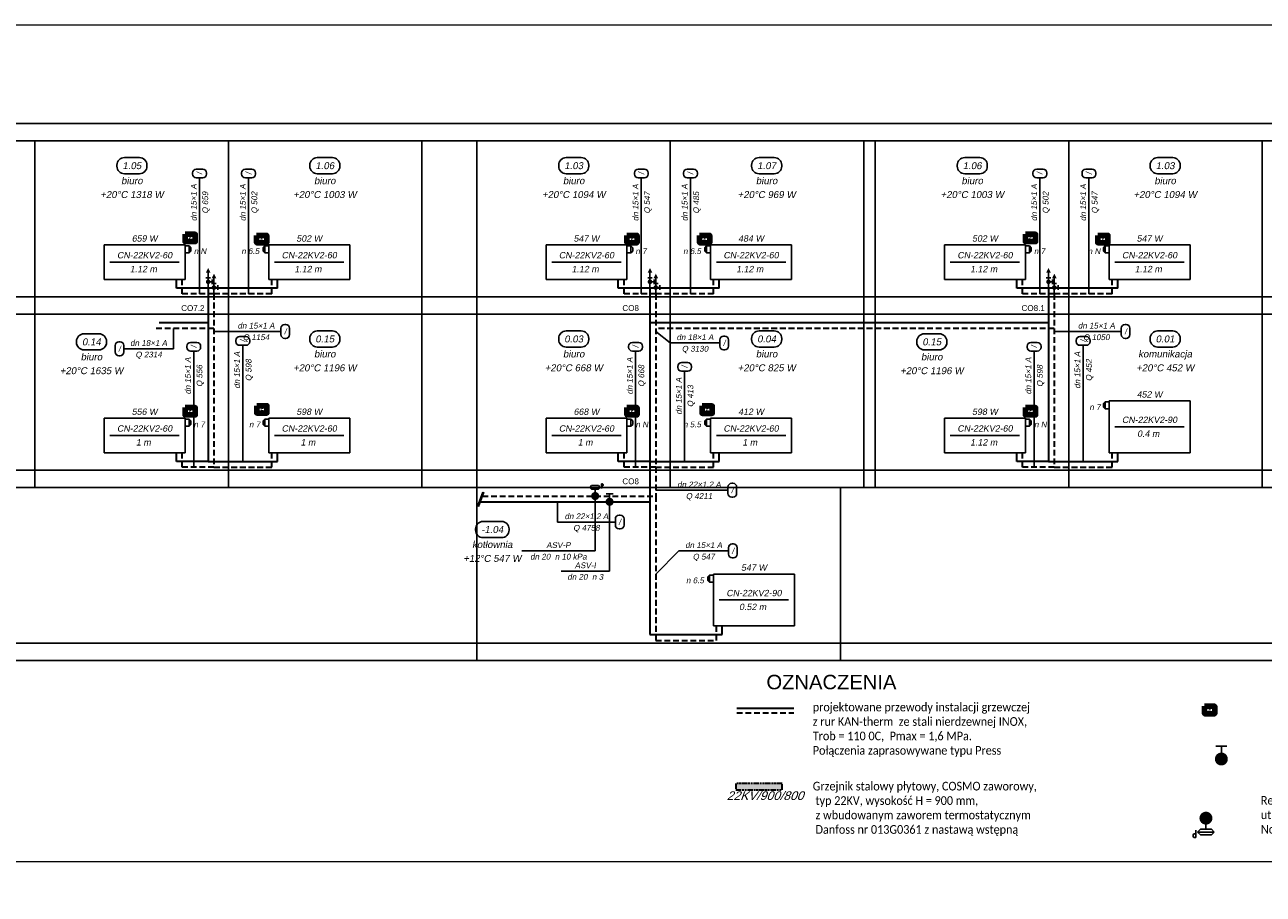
# Model space of a CAD drawing. Header units: millimetres. Extents: x 8949 to 48457, y -1077 to 15217.
# Tile 46 of 63: x 30392 to 32537, y 8544 to 10049. Entities that reach past the tile are written whole.
import ezdxf
from ezdxf.enums import TextEntityAlignment as Align

# ---------------------------------------------------------------- set-up
doc = ezdxf.new("R2010")
doc.units = ezdxf.units.MM
doc.linetypes.add('DASHED', pattern=[0.75, 0.5, -0.25])
doc.linetypes.add('PHANTOM', pattern=[29.5, 9.5, -1.5, 3, -1.5, 3, -1.5, 9.5])
for name, color, linetype, lineweight in [('0Z_OPISY', 7, 'Continuous', 9), ('___CO', 1, 'Continuous', 25), ('___IS GRZEJNIKI', 1, 'PHANTOM', 30), ('___IS PION CO', 1, 'Continuous', 25), ('__IS TERMOSTAT', 6, 'Continuous', 25), ('PRZEWODY_POWROT', 5, 'DASHED', 30), ('PRZEWODY_ZASILANIE', 1, 'Continuous', 30)]:
    doc.layers.add(name, color=color, linetype=linetype, lineweight=lineweight)
for name, color, linetype in [('___IS OPIS KS', 2, 'Continuous'), ('ARMATURA', 7, 'Continuous'), ('ETYKIETY_ARMATURY', 2, 'Continuous'), ('ETYKIETY_POMIESZCZEN', 7, 'Continuous'), ('ETYKIETY_PRZEWODOW', 7, 'Continuous'), ('GRZEJNIKI', 7, 'Continuous'), ('POMIESZCZENIA', 8, 'Continuous'), ('STROPY', 7, 'Continuous'), ('URZADZENIA_I_AKCES_', 7, 'Continuous')]:
    doc.layers.add(name, color=color, linetype=linetype)
doc.styles.add('0', font='arial.ttf', dxfattribs={"height": 10})
doc.styles.add('1_50', font='simplex.shx', dxfattribs={"width": 0.6})
doc.styles.add('ETYKIETY_ARMATURY', font='arial.ttf', dxfattribs={"oblique": 10, "height": 10})
doc.styles.add('ETYKIETY_POMIESZCZEN', font='arial.ttf', dxfattribs={"oblique": 10, "height": 12})
doc.styles.add('ETYKIETY_PRZEWODOW', font='arial.ttf', dxfattribs={"oblique": 10, "height": 10})
doc.styles.add('GRZEJNIKI', font='arial.ttf', dxfattribs={"oblique": 10, "height": 11})
doc.styles.get("Standard").update_dxf_attribs({"font": 'arial.ttf'})

# ---------------------------------------------------------------- blocks, each defined once
blk = doc.blocks.new('ZAWTERMOSTVKR')
at = {"layer": 'ARMATURA', "linetype": 'Continuous'}
for p, q in [((7, 6), (0, 6)), ((10, 3), (7, 6)), ((7, 6), (7, -6)), ((10, -3), (10, 3)), ((7, -6), (0, -6)), ((7, -6), (10, -3))]:
    blk.add_line(p, q, dxfattribs=at)
blk = doc.blocks.new('ZAWTERMOSTVKL')
at = {"layer": 'ARMATURA', "linetype": 'Continuous'}
for p, q in [((-10, 3), (-7, 6)), ((-10, -3), (-10, 3)), ((-7, 6), (0, 6)), ((-7, 6), (-7, -6)), ((-7, -6), (-10, -3)), ((-7, -6), (0, -6))]:
    blk.add_line(p, q, dxfattribs=at)
blk = doc.blocks.new('REGDPG')
at = {"layer": 'ARMATURA', "linetype": 'Continuous'}
for p, q in [((-9, 15), (-6, 18)), ((-6, 12), (-9, 15)), ((-9, 15), (9, 15)), ((-6, 18), (6, 18)), ((6, 18), (9, 15)), ((9, 15), (6, 12)), ((11, 21), (11, 13)), ((11, 21), (13, 21)), ((13, 17), (11, 17)), ((13, 21), (14, 20)), ((14, 18), (13, 17)), ((14, 20), (14, 18)), ((6, 12), (-6, 12)), ((0, 6), (0, 12))]:
    blk.add_line(p, q, dxfattribs=at)
at = {"layer": 'ARMATURA', "linetype": 'Continuous', "const_width": 7}
blk.add_lwpolyline([(-3.5, 0, 1), (3.5, 0, 1)], format="xyb", close=True, dxfattribs=at)
blk = doc.blocks.new('ZAWORODCING')
at = {"layer": 'ARMATURA', "linetype": 'Continuous'}
for p, q in [((-6, 14), (6, 14)), ((0, 14), (0, 7))]:
    blk.add_line(p, q, dxfattribs=at)
at = {"layer": 'ARMATURA', "linetype": 'Continuous', "const_width": 7}
blk.add_lwpolyline([(-3.5, 0, 1), (3.5, 0, 1)], format="xyb", close=True, dxfattribs=at)
blk = doc.blocks.new('ODPOW')
at = {"layer": 'URZADZENIA_I_AKCES_', "linetype": 'Continuous'}
for p, q in [((0, 27), (0, 0)), ((-4, 18), (4, 18)), ((4, 11), (7, 11)), ((7, 15), (7, 7))]:
    blk.add_line(p, q, dxfattribs=at)
at = {"layer": 'URZADZENIA_I_AKCES_', "linetype": 'Continuous', "const_width": 4}
blk.add_lwpolyline([(-2, 11, 1), (2, 11, 1)], format="xyb", close=True, dxfattribs=at)
at = {"layer": 'URZADZENIA_I_AKCES_', "linetype": 'Continuous'}
blk.add_solid([(-4, 27), (4, 27), (0, 35)], dxfattribs=at)
blk = doc.blocks.new('A$C6DEA4D90')
at = {"layer": '__IS TERMOSTAT', "color": 2, "lineweight": 90}
blk.add_lwpolyline([(-8.8, 12.8), (8.8, 12.8), (8.8, 0), (-8.8, 0)], close=True, dxfattribs=at)
at = {"layer": '__IS TERMOSTAT', "insert": (-2.7, 15.5), "char_height": 12, "attachment_point": 1, "style": '1_50'}
blk.add_mtext('{\\fCalibri|b0|i0|c238|p34;\\C2;g}', dxfattribs=at)

msp = doc.modelspace()

# ---------------------------------------------------------------- hatches: boundary and pattern name
at = {"layer": '___IS GRZEJNIKI'}
msp.add_hatch(color=256, dxfattribs=at).paths.add_polyline_path([(31623.4, 8735.4), (31623.4, 8724.4), (31703.4, 8724.4), (31703.4, 8735.4)])

# ---------------------------------------------------------------- linework, layer by layer
at = {"layer": '0Z_OPISY'}
msp.add_lwpolyline([(26145.8, 10049), (34654.9, 10049), (34654.9, 8599.8), (26145.8, 8599.8)], close=True, dxfattribs=at)
at = {"layer": '___CO', "lineweight": 35, "ltscale": 20}
msp.add_lwpolyline([(31625.1, 8865.4), (31723.6, 8865.4)], dxfattribs=at)
at = {"layer": '___CO', "linetype": 'DASHED', "lineweight": 35, "ltscale": 20}
msp.add_lwpolyline([(31625.1, 8857.4), (31723.6, 8857.4)], dxfattribs=at)
at = {"layer": '___IS GRZEJNIKI'}
msp.add_lwpolyline([(31623.4, 8735.4), (31623.4, 8724.4), (31703.4, 8724.4), (31703.4, 8735.4), (31623.4, 8735.4)], dxfattribs=at)
at = {"layer": '___IS PION CO', "color": 2}
for points in [[(31185.6, 9239.6), (31176.4, 9214.6)], [(31187.1, 9239.6), (31178, 9214.6)]]:
    msp.add_lwpolyline(points, dxfattribs=at)
at = {"layer": 'ETYKIETY_ARMATURY', "ltscale": 20}
for p, q in [((31379.8, 9233), (31379.8, 9138)), ((31404.8, 9223), (31404.8, 9103)), ((31252.8, 9138), (31379.8, 9138)), ((31320.8, 9103), (31404.8, 9103))]:
    msp.add_line(p, q, dxfattribs=at)
at = {"layer": 'ETYKIETY_POMIESZCZEN', "ltscale": 20}
for p, q in [((30551.8, 9806), (30551.8, 9804)), ((30564.8, 9819), (30590.8, 9819)), ((30603.8, 9806), (30603.8, 9804)), ((30885.8, 9806), (30885.8, 9804)), ((30898.8, 9819), (30924.8, 9819)), ((30937.8, 9806), (30937.8, 9804)), ((31316.8, 9806), (31316.8, 9804)), ((31329.8, 9819), (31355.8, 9819)), ((31368.8, 9806), (31368.8, 9804)), ((31650.8, 9806), (31650.8, 9804)), ((31663.8, 9819), (31689.8, 9819)), ((31702.8, 9806), (31702.8, 9804)), ((32006.8, 9806), (32006.8, 9804)), ((32019.8, 9819), (32045.8, 9819)), ((32058.8, 9806), (32058.8, 9804)), ((32340.8, 9806), (32340.8, 9804)), ((32353.8, 9819), (32379.8, 9819)), ((32392.8, 9806), (32392.8, 9804)), ((30564.8, 9791), (30590.8, 9791)), ((30898.8, 9791), (30924.8, 9791)), ((31329.8, 9791), (31355.8, 9791)), ((31663.8, 9791), (31689.8, 9791)), ((32019.8, 9791), (32045.8, 9791)), ((32353.8, 9791), (32379.8, 9791)), ((30481.8, 9501), (30481.8, 9499)), ((30494.8, 9514), (30520.8, 9514)), ((30533.8, 9501), (30533.8, 9499)), ((30885.8, 9506), (30885.8, 9504)), ((30898.8, 9519), (30924.8, 9519)), ((30937.8, 9506), (30937.8, 9504)), ((31316.8, 9506), (31316.8, 9504)), ((31329.8, 9519), (31355.8, 9519)), ((31368.8, 9506), (31368.8, 9504)), ((31650.8, 9506), (31650.8, 9504)), ((31663.8, 9519), (31689.8, 9519)), ((31702.8, 9506), (31702.8, 9504)), ((31936.8, 9501), (31936.8, 9499)), ((31949.8, 9514), (31975.8, 9514)), ((31988.8, 9501), (31988.8, 9499)), ((32340.8, 9506), (32340.8, 9504)), ((32353.8, 9519), (32379.8, 9519)), ((32392.8, 9506), (32392.8, 9504)), ((30494.8, 9486), (30520.8, 9486)), ((30898.8, 9491), (30924.8, 9491)), ((31329.8, 9491), (31355.8, 9491)), ((31663.8, 9491), (31689.8, 9491)), ((31949.8, 9486), (31975.8, 9486)), ((32353.8, 9491), (32379.8, 9491)), ((31185.8, 9189), (31217.8, 9189)), ((31172.8, 9176), (31172.8, 9174)), ((31185.8, 9161), (31217.8, 9161)), ((31230.8, 9176), (31230.8, 9174))]:
    msp.add_line(p, q, dxfattribs=at)
at = {"layer": 'ETYKIETY_POMIESZCZEN'}
for centre, start, end in [((30564.8, 9806), 90, 180), ((30564.8, 9804), 180, 270), ((30590.8, 9806), 0, 90), ((30590.8, 9804), 270, 0), ((30898.8, 9806), 90, 180), ((30898.8, 9804), 180, 270), ((30924.8, 9806), 0, 90), ((30924.8, 9804), 270, 0), ((31329.8, 9806), 90, 180), ((31329.8, 9804), 180, 270), ((31355.8, 9806), 0, 90), ((31355.8, 9804), 270, 0), ((31663.8, 9806), 90, 180), ((31663.8, 9804), 180, 270), ((31689.8, 9806), 0, 90), ((31689.8, 9804), 270, 0), ((32019.8, 9806), 90, 180), ((32019.8, 9804), 180, 270), ((32045.8, 9806), 0, 90), ((32045.8, 9804), 270, 0), ((32353.8, 9806), 90, 180), ((32353.8, 9804), 180, 270), ((32379.8, 9806), 0, 90), ((32379.8, 9804), 270, 0), ((30494.8, 9501), 90, 180), ((30520.8, 9501), 0, 90), ((30898.8, 9506), 90, 180), ((30898.8, 9504), 180, 270), ((30924.8, 9506), 0, 90), ((30924.8, 9504), 270, 0), ((31329.8, 9506), 90, 180), ((31329.8, 9504), 180, 270), ((31355.8, 9506), 0, 90), ((31355.8, 9504), 270, 0), ((31663.8, 9506), 90, 180), ((31663.8, 9504), 180, 270), ((31689.8, 9506), 0, 90), ((31689.8, 9504), 270, 0), ((31949.8, 9501), 90, 180), ((31975.8, 9501), 0, 90), ((32353.8, 9506), 90, 180), ((32353.8, 9504), 180, 270), ((32379.8, 9506), 0, 90), ((32379.8, 9504), 270, 0), ((30494.8, 9499), 180, 270), ((30520.8, 9499), 270, 0), ((31949.8, 9499), 180, 270), ((31975.8, 9499), 270, 0), ((31185.8, 9176), 90, 180), ((31217.8, 9176), 0, 90), ((31185.8, 9174), 180, 270), ((31217.8, 9174), 270, 0)]:
    msp.add_arc(centre, 13, start, end, dxfattribs=at)
at = {"layer": 'ETYKIETY_PRZEWODOW', "ltscale": 20}
for p, q in [((30682.8, 9792.5), (30682.8, 9790.5)), ((30689.3, 9799), (30700.3, 9799)), ((30689.3, 9784), (30700.3, 9784)), ((30694.8, 9698), (30694.8, 9784)), ((30706.8, 9792.5), (30706.8, 9790.5)), ((30767.8, 9792.5), (30767.8, 9790.5)), ((30774.3, 9799), (30785.3, 9799)), ((30774.3, 9784), (30785.3, 9784)), ((30779.8, 9698), (30779.8, 9784)), ((30791.8, 9792.5), (30791.8, 9790.5)), ((31447.8, 9792.5), (31447.8, 9790.5)), ((31454.3, 9799), (31465.3, 9799)), ((31454.3, 9784), (31465.3, 9784)), ((31459.8, 9698), (31459.8, 9784)), ((31471.8, 9792.5), (31471.8, 9790.5)), ((31532.8, 9792.5), (31532.8, 9790.5)), ((31539.3, 9799), (31550.3, 9799)), ((31539.3, 9784), (31550.3, 9784)), ((31544.8, 9698), (31544.8, 9784)), ((31556.8, 9792.5), (31556.8, 9790.5)), ((32137.8, 9792.5), (32137.8, 9790.5)), ((32144.3, 9799), (32155.3, 9799)), ((32144.3, 9784), (32155.3, 9784)), ((32149.8, 9698), (32149.8, 9784)), ((32161.8, 9792.5), (32161.8, 9790.5)), ((32222.8, 9792.5), (32222.8, 9790.5)), ((32229.3, 9799), (32240.3, 9799)), ((32229.3, 9784), (32240.3, 9784)), ((32234.8, 9698), (32234.8, 9784)), ((32246.8, 9792.5), (32246.8, 9790.5)), ((30694.8, 9583), (30694.8, 9698)), ((30779.8, 9583), (30779.8, 9698)), ((31459.8, 9583), (31459.8, 9698)), ((31544.8, 9583), (31544.8, 9698)), ((32149.8, 9583), (32149.8, 9698)), ((32234.8, 9583), (32234.8, 9698)), ((30649.8, 9523), (30649.8, 9488)), ((30835.8, 9523.5), (30835.8, 9512.5)), ((30842.3, 9530), (30844.3, 9530)), ((30850.8, 9523.5), (30850.8, 9512.5)), ((32290.8, 9523.5), (32290.8, 9512.5)), ((32297.3, 9530), (32299.3, 9530)), ((32305.8, 9523.5), (32305.8, 9512.5)), ((30555.3, 9500), (30557.3, 9500)), ((30719.8, 9518), (30749.8, 9518)), ((30749.8, 9518), (30835.8, 9518)), ((30757.8, 9502.5), (30757.8, 9500.5)), ((30764.3, 9509), (30775.3, 9509)), ((30781.8, 9502.5), (30781.8, 9500.5)), ((30842.3, 9506), (30844.3, 9506)), ((31484.8, 9518), (31509.8, 9498)), ((31595.8, 9503.5), (31595.8, 9492.5)), ((31602.3, 9510), (31604.3, 9510)), ((31610.8, 9503.5), (31610.8, 9492.5)), ((32174.8, 9518), (32204.8, 9518)), ((32204.8, 9518), (32290.8, 9518)), ((32212.8, 9502.5), (32212.8, 9500.5)), ((32219.3, 9509), (32230.3, 9509)), ((32236.8, 9502.5), (32236.8, 9500.5)), ((32297.3, 9506), (32299.3, 9506)), ((30548.8, 9493.5), (30548.8, 9482.5)), ((30563.8, 9493.5), (30563.8, 9482.5)), ((30563.8, 9488), (30649.8, 9488)), ((30672.8, 9492.5), (30672.8, 9490.5)), ((30679.3, 9499), (30690.3, 9499)), ((30679.3, 9484), (30690.3, 9484)), ((30684.8, 9398), (30684.8, 9484)), ((30696.8, 9492.5), (30696.8, 9490.5)), ((30764.3, 9494), (30775.3, 9494)), ((30769.8, 9408), (30769.8, 9494)), ((31437.8, 9492.5), (31437.8, 9490.5)), ((31444.3, 9499), (31455.3, 9499)), ((31444.3, 9484), (31455.3, 9484)), ((31449.8, 9398), (31449.8, 9484)), ((31461.8, 9492.5), (31461.8, 9490.5)), ((31509.8, 9498), (31595.8, 9498)), ((31602.3, 9486), (31604.3, 9486)), ((32127.8, 9492.5), (32127.8, 9490.5)), ((32134.3, 9499), (32145.3, 9499)), ((32134.3, 9484), (32145.3, 9484)), ((32139.8, 9398), (32139.8, 9484)), ((32151.8, 9492.5), (32151.8, 9490.5)), ((32219.3, 9494), (32230.3, 9494)), ((32224.8, 9408), (32224.8, 9494)), ((30555.3, 9476), (30557.3, 9476)), ((31522.8, 9457.5), (31522.8, 9455.5)), ((31529.3, 9464), (31540.3, 9464)), ((31546.8, 9457.5), (31546.8, 9455.5)), ((31529.3, 9449), (31540.3, 9449)), ((31534.8, 9363), (31534.8, 9449)), ((30684.8, 9283), (30684.8, 9398)), ((30769.8, 9293), (30769.8, 9408)), ((31449.8, 9283), (31449.8, 9398)), ((32139.8, 9283), (32139.8, 9398)), ((32224.8, 9293), (32224.8, 9408)), ((31534.8, 9293), (31534.8, 9363)), ((31484.8, 9243), (31509.8, 9243)), ((31509.8, 9243), (31609.8, 9243)), ((31609.8, 9248.5), (31609.8, 9237.5)), ((31616.3, 9255), (31618.3, 9255)), ((31624.8, 9248.5), (31624.8, 9237.5)), ((31314.8, 9223), (31314.8, 9188)), ((31616.3, 9231), (31618.3, 9231)), ((31421.3, 9200), (31423.3, 9200)), ((31314.8, 9188), (31414.8, 9188)), ((31414.8, 9193.5), (31414.8, 9182.5)), ((31429.8, 9193.5), (31429.8, 9182.5)), ((31421.3, 9176), (31423.3, 9176)), ((31484.8, 9098), (31524.8, 9138)), ((31524.8, 9138), (31610.8, 9138)), ((31610.8, 9143.5), (31610.8, 9132.5)), ((31617.3, 9150), (31619.3, 9150)), ((31625.8, 9143.5), (31625.8, 9132.5)), ((31617.3, 9126), (31619.3, 9126))]:
    msp.add_line(p, q, dxfattribs=at)
at = {"layer": 'ETYKIETY_PRZEWODOW'}
for centre, start, end in [((30689.3, 9792.5), 90, 180), ((30689.3, 9790.5), 180, 270), ((30700.3, 9792.5), 0, 90), ((30700.3, 9790.5), 270, 0), ((30774.3, 9792.5), 90, 180), ((30774.3, 9790.5), 180, 270), ((30785.3, 9792.5), 0, 90), ((30785.3, 9790.5), 270, 0), ((31454.3, 9792.5), 90, 180), ((31454.3, 9790.5), 180, 270), ((31465.3, 9792.5), 0, 90), ((31465.3, 9790.5), 270, 0), ((31539.3, 9792.5), 90, 180), ((31539.3, 9790.5), 180, 270), ((31550.3, 9792.5), 0, 90), ((31550.3, 9790.5), 270, 0), ((32144.3, 9792.5), 90, 180), ((32144.3, 9790.5), 180, 270), ((32155.3, 9792.5), 0, 90), ((32155.3, 9790.5), 270, 0), ((32229.3, 9792.5), 90, 180), ((32229.3, 9790.5), 180, 270), ((32240.3, 9792.5), 0, 90), ((32240.3, 9790.5), 270, 0), ((30842.3, 9523.5), 90, 180), ((30844.3, 9523.5), 0, 90), ((32297.3, 9523.5), 90, 180), ((32299.3, 9523.5), 0, 90), ((30555.3, 9493.5), 90, 180), ((30557.3, 9493.5), 0, 90), ((30764.3, 9502.5), 90, 180), ((30764.3, 9500.5), 180, 270), ((30775.3, 9502.5), 0, 90), ((30775.3, 9500.5), 270, 0), ((30842.3, 9512.5), 180, 270), ((30844.3, 9512.5), 270, 0), ((31602.3, 9503.5), 90, 180), ((31604.3, 9503.5), 0, 90), ((32219.3, 9502.5), 90, 180), ((32219.3, 9500.5), 180, 270), ((32230.3, 9502.5), 0, 90), ((32230.3, 9500.5), 270, 0), ((32297.3, 9512.5), 180, 270), ((32299.3, 9512.5), 270, 0), ((30555.3, 9482.5), 180, 270), ((30557.3, 9482.5), 270, 0), ((30679.3, 9492.5), 90, 180), ((30679.3, 9490.5), 180, 270), ((30690.3, 9492.5), 0, 90), ((30690.3, 9490.5), 270, 0), ((31444.3, 9492.5), 90, 180), ((31444.3, 9490.5), 180, 270), ((31455.3, 9492.5), 0, 90), ((31455.3, 9490.5), 270, 0), ((31602.3, 9492.5), 180, 270), ((31604.3, 9492.5), 270, 0), ((32134.3, 9492.5), 90, 180), ((32134.3, 9490.5), 180, 270), ((32145.3, 9492.5), 0, 90), ((32145.3, 9490.5), 270, 0), ((31529.3, 9457.5), 90, 180), ((31540.3, 9457.5), 0, 90), ((31529.3, 9455.5), 180, 270), ((31540.3, 9455.5), 270, 0), ((31616.3, 9248.5), 90, 180), ((31618.3, 9248.5), 0, 90), ((31616.3, 9237.5), 180, 270), ((31618.3, 9237.5), 270, 0), ((31421.3, 9193.5), 90, 180), ((31423.3, 9193.5), 0, 90), ((31421.3, 9182.5), 180, 270), ((31423.3, 9182.5), 270, 0), ((31617.3, 9143.5), 90, 180), ((31619.3, 9143.5), 0, 90), ((31617.3, 9132.5), 180, 270), ((31619.3, 9132.5), 270, 0)]:
    msp.add_arc(centre, 6.5, start, end, dxfattribs=at)
at = {"layer": 'GRZEJNIKI', "ltscale": 20}
for p, q in [((30529.8, 9668), (30669.8, 9668)), ((30529.8, 9608), (30529.8, 9668)), ((30529.8, 9668), (30669.8, 9668)), ((30529.8, 9608), (30529.8, 9668)), ((30669.8, 9608), (30669.8, 9668)), ((30669.8, 9608), (30669.8, 9668)), ((30814.8, 9668), (30954.8, 9668)), ((30814.8, 9608), (30814.8, 9668)), ((30814.8, 9668), (30954.8, 9668)), ((30814.8, 9608), (30814.8, 9668)), ((30954.8, 9608), (30954.8, 9668)), ((30954.8, 9608), (30954.8, 9668)), ((31294.8, 9668), (31434.8, 9668)), ((31294.8, 9608), (31294.8, 9668)), ((31294.8, 9668), (31434.8, 9668)), ((31294.8, 9608), (31294.8, 9668)), ((31434.8, 9608), (31434.8, 9668)), ((31434.8, 9608), (31434.8, 9668)), ((31579.8, 9668), (31719.8, 9668)), ((31579.8, 9608), (31579.8, 9668)), ((31579.8, 9668), (31719.8, 9668)), ((31579.8, 9608), (31579.8, 9668)), ((31719.8, 9608), (31719.8, 9668)), ((31719.8, 9608), (31719.8, 9668)), ((31984.8, 9668), (32124.8, 9668)), ((31984.8, 9608), (31984.8, 9668)), ((31984.8, 9668), (32124.8, 9668)), ((31984.8, 9608), (31984.8, 9668)), ((32124.8, 9608), (32124.8, 9668)), ((32124.8, 9608), (32124.8, 9668)), ((32269.8, 9668), (32409.8, 9668)), ((32269.8, 9608), (32269.8, 9668)), ((32269.8, 9668), (32409.8, 9668)), ((32269.8, 9608), (32269.8, 9668)), ((32409.8, 9608), (32409.8, 9668)), ((32409.8, 9608), (32409.8, 9668)), ((30539.8, 9638), (30659.8, 9638)), ((30824.8, 9638), (30944.8, 9638)), ((31304.8, 9638), (31424.8, 9638)), ((31589.8, 9638), (31709.8, 9638)), ((31994.8, 9638), (32114.8, 9638)), ((32279.8, 9638), (32399.8, 9638)), ((30529.8, 9608), (30669.8, 9608)), ((30529.8, 9608), (30669.8, 9608)), ((30814.8, 9608), (30954.8, 9608)), ((30814.8, 9608), (30954.8, 9608)), ((31294.8, 9608), (31434.8, 9608)), ((31294.8, 9608), (31434.8, 9608)), ((31579.8, 9608), (31719.8, 9608)), ((31579.8, 9608), (31719.8, 9608)), ((31984.8, 9608), (32124.8, 9608)), ((31984.8, 9608), (32124.8, 9608)), ((32269.8, 9608), (32409.8, 9608)), ((32269.8, 9608), (32409.8, 9608)), ((32269.8, 9398), (32409.8, 9398)), ((32269.8, 9308), (32269.8, 9398)), ((32269.8, 9398), (32409.8, 9398)), ((32269.8, 9308), (32269.8, 9398)), ((32409.8, 9308), (32409.8, 9398)), ((32409.8, 9308), (32409.8, 9398)), ((30529.8, 9368), (30669.8, 9368)), ((30529.8, 9308), (30529.8, 9368)), ((30529.8, 9368), (30669.8, 9368)), ((30529.8, 9308), (30529.8, 9368)), ((30669.8, 9308), (30669.8, 9368)), ((30669.8, 9308), (30669.8, 9368)), ((30814.8, 9368), (30954.8, 9368)), ((30814.8, 9308), (30814.8, 9368)), ((30814.8, 9368), (30954.8, 9368)), ((30814.8, 9308), (30814.8, 9368)), ((30954.8, 9308), (30954.8, 9368)), ((30954.8, 9308), (30954.8, 9368)), ((31294.8, 9368), (31434.8, 9368)), ((31294.8, 9308), (31294.8, 9368)), ((31294.8, 9368), (31434.8, 9368)), ((31294.8, 9308), (31294.8, 9368)), ((31434.8, 9308), (31434.8, 9368)), ((31434.8, 9308), (31434.8, 9368)), ((31579.8, 9368), (31719.8, 9368)), ((31579.8, 9308), (31579.8, 9368)), ((31579.8, 9368), (31719.8, 9368)), ((31579.8, 9308), (31579.8, 9368)), ((31719.8, 9308), (31719.8, 9368)), ((31719.8, 9308), (31719.8, 9368)), ((31984.8, 9368), (32124.8, 9368)), ((31984.8, 9308), (31984.8, 9368)), ((31984.8, 9368), (32124.8, 9368)), ((31984.8, 9308), (31984.8, 9368)), ((32124.8, 9308), (32124.8, 9368)), ((32124.8, 9308), (32124.8, 9368)), ((32279.8, 9353), (32399.8, 9353)), ((30539.8, 9338), (30659.8, 9338)), ((30824.8, 9338), (30944.8, 9338)), ((31304.8, 9338), (31424.8, 9338)), ((31589.8, 9338), (31709.8, 9338)), ((31994.8, 9338), (32114.8, 9338)), ((30529.8, 9308), (30669.8, 9308)), ((30529.8, 9308), (30669.8, 9308)), ((30814.8, 9308), (30954.8, 9308)), ((30814.8, 9308), (30954.8, 9308)), ((31294.8, 9308), (31434.8, 9308)), ((31294.8, 9308), (31434.8, 9308)), ((31579.8, 9308), (31719.8, 9308)), ((31579.8, 9308), (31719.8, 9308)), ((31984.8, 9308), (32124.8, 9308)), ((31984.8, 9308), (32124.8, 9308)), ((32269.8, 9308), (32409.8, 9308)), ((32269.8, 9308), (32409.8, 9308)), ((31584.8, 9098), (31724.8, 9098)), ((31584.8, 9008), (31584.8, 9098)), ((31584.8, 9098), (31724.8, 9098)), ((31584.8, 9008), (31584.8, 9098)), ((31724.8, 9008), (31724.8, 9098)), ((31724.8, 9008), (31724.8, 9098)), ((31594.8, 9053), (31714.8, 9053)), ((31584.8, 9008), (31724.8, 9008)), ((31584.8, 9008), (31724.8, 9008))]:
    msp.add_line(p, q, dxfattribs=at)
at = {"layer": 'POMIESZCZENIA', "ltscale": 20}
for p, q in [((30744.8, 9848), (30409.8, 9848)), ((30409.8, 9848), (30409.8, 9548)), ((30744.8, 9848), (30744.8, 9548)), ((30744.8, 9848), (31079.8, 9848)), ((30744.8, 9848), (30744.8, 9548)), ((31079.8, 9848), (31079.8, 9548)), ((31509.8, 9848), (31174.8, 9848)), ((31174.8, 9848), (31174.8, 9548)), ((31509.8, 9848), (31509.8, 9548)), ((31509.8, 9848), (31844.8, 9848)), ((31509.8, 9848), (31509.8, 9548)), ((31844.8, 9848), (31844.8, 9548)), ((32199.8, 9848), (31864.8, 9848)), ((31864.8, 9848), (31864.8, 9548)), ((32199.8, 9848), (32199.8, 9548)), ((32199.8, 9848), (32534.8, 9848)), ((32199.8, 9848), (32199.8, 9548)), ((32534.8, 9848), (32534.8, 9548)), ((30744.8, 9548), (30409.8, 9548)), ((30409.8, 9548), (30409.8, 9248)), ((30744.8, 9548), (30409.8, 9548)), ((30744.8, 9548), (30744.8, 9248)), ((30744.8, 9548), (31079.8, 9548)), ((30744.8, 9548), (30744.8, 9248)), ((30744.8, 9548), (31079.8, 9548)), ((31079.8, 9548), (31079.8, 9248)), ((31509.8, 9548), (31174.8, 9548)), ((31174.8, 9548), (31174.8, 9248)), ((31509.8, 9548), (31174.8, 9548)), ((31509.8, 9548), (31509.8, 9248)), ((31509.8, 9548), (31844.8, 9548)), ((31509.8, 9548), (31509.8, 9248)), ((31509.8, 9548), (31844.8, 9548)), ((31844.8, 9548), (31844.8, 9248)), ((32199.8, 9548), (31864.8, 9548)), ((31864.8, 9548), (31864.8, 9248)), ((32199.8, 9548), (31864.8, 9548)), ((32199.8, 9548), (32199.8, 9248)), ((32199.8, 9548), (32534.8, 9548)), ((32199.8, 9548), (32199.8, 9248)), ((32199.8, 9548), (32534.8, 9548)), ((32534.8, 9548), (32534.8, 9248)), ((30744.8, 9248), (30409.8, 9248)), ((30744.8, 9248), (31079.8, 9248)), ((31509.8, 9248), (31174.8, 9248)), ((31174.8, 9248), (31804.8, 9248)), ((31174.8, 9248), (31174.8, 8948)), ((31509.8, 9248), (31844.8, 9248)), ((31804.8, 9248), (31804.8, 8948)), ((32199.8, 9248), (31864.8, 9248)), ((32199.8, 9248), (32534.8, 9248)), ((31174.8, 8948), (31804.8, 8948))]:
    msp.add_line(p, q, dxfattribs=at)
at = {"layer": 'PRZEWODY_POWROT', "ltscale": 20}
for p, q in [((30664.8, 9583), (30664.8, 9608)), ((30819.8, 9583), (30819.8, 9608)), ((31429.8, 9583), (31429.8, 9608)), ((31584.8, 9583), (31584.8, 9608)), ((32119.8, 9583), (32119.8, 9608)), ((32274.8, 9583), (32274.8, 9608)), ((30719.8, 9583), (30664.8, 9583)), ((30819.8, 9583), (30719.8, 9583)), ((30719.8, 9583), (30719.8, 9523)), ((31484.8, 9583), (31429.8, 9583)), ((31584.8, 9583), (31484.8, 9583)), ((31484.8, 9583), (31484.8, 9523)), ((32174.8, 9583), (32119.8, 9583)), ((32274.8, 9583), (32174.8, 9583)), ((32174.8, 9583), (32174.8, 9523)), ((30719.8, 9523), (30614.8, 9523)), ((30719.8, 9523), (30719.8, 9283)), ((32174.8, 9523), (31484.8, 9523)), ((31484.8, 9523), (31484.8, 9283)), ((32174.8, 9523), (32174.8, 9283)), ((30664.8, 9283), (30664.8, 9308)), ((30819.8, 9283), (30819.8, 9308)), ((31429.8, 9283), (31429.8, 9308)), ((31584.8, 9283), (31584.8, 9308)), ((32119.8, 9283), (32119.8, 9308)), ((32274.8, 9283), (32274.8, 9308)), ((30719.8, 9283), (30664.8, 9283)), ((30719.8, 9283), (30819.8, 9283)), ((31484.8, 9283), (31429.8, 9283)), ((31484.8, 9283), (31484.8, 9233)), ((31484.8, 9283), (31584.8, 9283)), ((32174.8, 9283), (32119.8, 9283)), ((32174.8, 9283), (32274.8, 9283)), ((31184.7, 9233), (31484.8, 9233)), ((31484.8, 9233), (31484.8, 8983)), ((31589.8, 8983), (31589.8, 9008)), ((31484.8, 8983), (31589.8, 8983))]:
    msp.add_line(p, q, dxfattribs=at)
at = {"layer": 'PRZEWODY_ZASILANIE', "ltscale": 20}
for p, q in [((30654.8, 9593), (30654.8, 9608)), ((30829.8, 9593), (30829.8, 9608)), ((31419.8, 9593), (31419.8, 9608)), ((31594.8, 9593), (31594.8, 9608)), ((32109.8, 9593), (32109.8, 9608)), ((32284.8, 9593), (32284.8, 9608)), ((30709.8, 9593), (30654.8, 9593)), ((30709.8, 9593), (30709.8, 9533)), ((30829.8, 9593), (30709.8, 9593)), ((31474.8, 9593), (31419.8, 9593)), ((31474.8, 9593), (31474.8, 9533)), ((31594.8, 9593), (31474.8, 9593)), ((32164.8, 9593), (32109.8, 9593)), ((32164.8, 9593), (32164.8, 9533)), ((32284.8, 9593), (32164.8, 9593)), ((30709.8, 9533), (30624.8, 9533)), ((30709.8, 9533), (30709.8, 9293)), ((31474.8, 9533), (31474.8, 9293)), ((32164.8, 9533), (31474.8, 9533)), ((32164.8, 9533), (32164.8, 9293)), ((30654.8, 9293), (30654.8, 9308)), ((30829.8, 9293), (30829.8, 9308)), ((31419.8, 9293), (31419.8, 9308)), ((31594.8, 9293), (31594.8, 9308)), ((32109.8, 9293), (32109.8, 9308)), ((32284.8, 9293), (32284.8, 9308)), ((30709.8, 9293), (30654.8, 9293)), ((30709.8, 9293), (30829.8, 9293)), ((31474.8, 9293), (31419.8, 9293)), ((31474.8, 9293), (31594.8, 9293)), ((31474.8, 9293), (31474.8, 9223)), ((32164.8, 9293), (32109.8, 9293)), ((32164.8, 9293), (32284.8, 9293)), ((31181.1, 9223), (31474.8, 9223)), ((31474.8, 9223), (31474.8, 8993)), ((31599.8, 8993), (31599.8, 9008)), ((31474.8, 8993), (31599.8, 8993))]:
    msp.add_line(p, q, dxfattribs=at)
at = {"layer": 'STROPY', "ltscale": 20}
for p, q in [((26339.5, 9878), (33984.8, 9878)), ((26339.5, 9848), (33984.8, 9848)), ((26339.5, 9578), (33984.8, 9578)), ((26339.5, 9548), (33984.8, 9548)), ((26339.5, 9278), (33984.8, 9278)), ((26339.5, 9248), (33984.8, 9248)), ((26339.5, 8978), (33984.8, 8978)), ((26339.5, 8978), (33984.8, 8978)), ((26339.5, 8948), (33984.8, 8948)), ((26339.5, 8948), (33984.8, 8948))]:
    msp.add_line(p, q, dxfattribs=at)

# ---------------------------------------------------------------- block references
for name, p in [('ZAWTERMOSTVKR', (30669.8, 9660)), ('ZAWTERMOSTVKL', (30814.8, 9660)), ('ZAWTERMOSTVKR', (31434.8, 9660)), ('ZAWTERMOSTVKL', (31579.8, 9660)), ('ZAWTERMOSTVKR', (32124.8, 9660)), ('ZAWTERMOSTVKL', (32269.8, 9660)), ('ODPOW', (30709.8, 9593)), ('ODPOW', (31474.8, 9593)), ('ODPOW', (32164.8, 9593)), ('ODPOW', (30719.8, 9583)), ('ODPOW', (31484.8, 9583)), ('ODPOW', (32174.8, 9583)), ('ZAWTERMOSTVKL', (32269.8, 9390)), ('ZAWTERMOSTVKR', (30669.8, 9360)), ('ZAWTERMOSTVKL', (30814.8, 9360)), ('ZAWTERMOSTVKR', (31434.8, 9360)), ('ZAWTERMOSTVKL', (31579.8, 9360)), ('ZAWTERMOSTVKR', (32124.8, 9360)), ('REGDPG', (31379.8, 9233)), ('ZAWORODCING', (31404.8, 9223)), ('ZAWTERMOSTVKL', (31584.8, 9090))]:
    msp.add_blockref(name, p)
at = {"xscale": 1.6, "yscale": 1.6, "zscale": 1.6}
msp.add_blockref('ZAWORODCING', (32464.1, 8777.6), dxfattribs=at)
at = {"xscale": 1.6, "yscale": 1.6, "zscale": 1.6, "rotation": 180}
msp.add_blockref('REGDPG', (32437.4, 8675.2), dxfattribs=at)
at = {"layer": '__IS TERMOSTAT'}
for p in [(30678.6, 9673.5), (30802.4, 9671.5), (31443.6, 9671.5), (31569.6, 9671.5), (32133.6, 9673.5), (32259, 9671.5), (30678.6, 9373.5), (30802.7, 9376.6), (31443.6, 9373.5), (31573.8, 9376.1), (32133.6, 9373.5), (32443.7, 8856.1)]:
    msp.add_blockref('A$C6DEA4D90', p, dxfattribs=at)

# ---------------------------------------------------------------- texts
at = {"style": '0'}
for s, p in [('CO7.2', (30683.3, 9558.5)), ('CO8', (31441.3, 9558.5)), ('CO8.1', (32138.3, 9558.5)), ('CO8', (31441.3, 9258.5))]:
    msp.add_text(s, height=10, dxfattribs=at).set_placement(p, align=Align.MIDDLE_CENTER)
at = {"layer": '___IS GRZEJNIKI', "color": 2, "insert": (31607.5, 8721.7), "char_height": 15, "width": 429.415, "attachment_point": 1}
msp.add_mtext('{\\Q20;22KV/900/800}', dxfattribs=at)
at = {"layer": '___IS OPIS KS', "color": 2, "linetype": 'ByBlock', "lineweight": 35}
msp.add_text('OZNACZENIA', height=25, dxfattribs=at).set_placement((31676.4, 8898.4))
at = {"layer": '__IS TERMOSTAT', "char_height": 15, "attachment_point": 1, "style": '1_50'}
for s, insert in [('{\\fCalibri|b0|i0|c238|p34;\\W0.9;\\C2;projektowane przewody instalacji grzewczej \\Pz rur KAN-therm  ze stali nierdzewnej INOX, \\H1.3528x; \\H0.73919x;\\PTrob = 110 0C,  Pmax = 1,6 MPa. \\H1.2352x; \\H0.80957x;\\PPołączenia zaprasowywane typu Press\\H1.2744x; }', (31756.6, 8875.1)), ('{\\fCalibri|b0|i0|c238|p34;\\W0.9;\\C2;Grzejnik stalowy płytowy, COSMO zaworowy,\\P typ 22KV, wysokość H = 900 mm,\\H1.3598x; \\H0.73542x;\\P z wbudowanym zaworem termostatycznym\\H1.2359x; \\H0.8091x;\\P Danfoss nr 013G0361 z nastawą wstępną\\H1.2796x; }', (31756.6, 8738.2)), ('{\\fCalibri|b0|i0|c238|p34;\\W0.9;\\C2;Regulator różnicy ciśnienia, typ ASV-P, gwint wewnętrzny, \\Putrzymuje stałą różnicę ciśnienia dP = 10 kPa. \\H1.3628x; \\H0.73379x;\\PNowy model wprowadzony w 1997 roku. Montowany na powrocie.\\H1.2349x; }', (32532.5, 8713.6))]:
    msp.add_mtext(s, dxfattribs=dict(at, insert=insert))
at = {"layer": 'ETYKIETY_ARMATURY', "style": 'ETYKIETY_ARMATURY', "oblique": 10}
for s, p in [('n N', (30695.8, 9657)), ('n 6.5', (30782.8, 9657)), ('n 7', (31459.3, 9657)), ('n 6.5', (31547.8, 9657)), ('n 7', (32149.3, 9657)), ('n N', (32243.8, 9657)), ('n 7', (32245.3, 9387)), ('n 7', (30694.3, 9357)), ('n 7', (30790.3, 9357)), ('n N', (31460.8, 9357)), ('n 5.5', (31547.8, 9357)), ('n N', (32150.8, 9357)), ('ASV-P', (31316.3, 9148)), ('dn 20  n 10 kPa', (31316.3, 9128)), ('ASV-I', (31362.8, 9113)), ('dn 20  n 3', (31362.8, 9093)), ('n 6.5', (31552.8, 9087))]:
    msp.add_text(s, height=10, dxfattribs=at).set_placement(p, align=Align.MIDDLE_CENTER)
at = {"layer": 'ETYKIETY_POMIESZCZEN', "style": 'ETYKIETY_POMIESZCZEN', "oblique": 10}
for s, p in [('1.05', (30577.8, 9805)), ('1.06', (30911.8, 9805)), ('1.03', (31342.8, 9805)), ('1.07', (31676.8, 9805)), ('1.06', (32032.8, 9805)), ('1.03', (32366.8, 9805)), ('biuro', (30577.8, 9779)), ('biuro', (30911.8, 9779)), ('biuro', (31342.8, 9779)), ('biuro', (31676.8, 9779)), ('biuro', (32032.8, 9779)), ('biuro', (32366.8, 9779)), ('+20°C 1318 W', (30577.8, 9755)), ('+20°C 1003 W', (30911.8, 9755)), ('+20°C 1094 W', (31342.8, 9755)), ('+20°C 969 W', (31676.8, 9755)), ('+20°C 1003 W', (32032.8, 9755)), ('+20°C 1094 W', (32366.8, 9755)), ('0.14', (30507.8, 9500)), ('0.15', (30911.8, 9505)), ('0.03', (31342.8, 9505)), ('0.04', (31676.8, 9505)), ('0.15', (31962.8, 9500)), ('0.01', (32366.8, 9505)), ('biuro', (30507.8, 9474)), ('biuro', (30911.8, 9479)), ('biuro', (31342.8, 9479)), ('biuro', (31676.8, 9479)), ('biuro', (31962.8, 9474)), ('komunikacja', (32366.8, 9479)), ('+20°C 1635 W', (30507.8, 9450)), ('+20°C 1196 W', (30911.8, 9455)), ('+20°C 668 W', (31342.8, 9455)), ('+20°C 825 W', (31676.8, 9455)), ('+20°C 1196 W', (31962.8, 9450)), ('+20°C 452 W', (32366.8, 9455)), ('-1.04', (31201.8, 9175)), ('kotłownia', (31201.8, 9149)), ('+12°C 547 W', (31201.8, 9125))]:
    msp.add_text(s, height=12, dxfattribs=at).set_placement(p, align=Align.MIDDLE_CENTER)
at = {"layer": 'ETYKIETY_PRZEWODOW', "style": 'ETYKIETY_PRZEWODOW', "oblique": 10}
for s, p in [('/', (30694.8, 9791.5)), ('/', (30779.8, 9791.5)), ('/', (31459.8, 9791.5)), ('/', (31544.8, 9791.5)), ('/', (32149.8, 9791.5)), ('/', (32234.8, 9791.5)), ('dn 15×1 A', (30684.8, 9741)), ('Q 659', (30704.8, 9741)), ('dn 15×1 A', (30769.8, 9741)), ('Q 502', (30789.8, 9741)), ('dn 15×1 A', (31449.8, 9741)), ('Q 547', (31469.8, 9741)), ('dn 15×1 A', (31534.8, 9741)), ('Q 485', (31554.8, 9741)), ('dn 15×1 A', (32139.8, 9741)), ('Q 502', (32159.8, 9741)), ('dn 15×1 A', (32224.8, 9741)), ('Q 547', (32244.8, 9741)), ('/', (30769.8, 9501.5)), ('/', (32224.8, 9501.5)), ('/', (30684.8, 9491.5)), ('dn 15×1 A', (30759.8, 9451)), ('/', (31449.8, 9491.5)), ('/', (32139.8, 9491.5)), ('dn 15×1 A', (32214.8, 9451)), ('dn 15×1 A', (30674.8, 9441)), ('Q 556', (30694.8, 9441)), ('Q 598', (30779.8, 9451)), ('dn 15×1 A', (31439.8, 9441)), ('Q 668', (31459.8, 9441)), ('/', (31534.8, 9456.5)), ('dn 15×1 A', (32129.8, 9441)), ('Q 598', (32149.8, 9441)), ('Q 452', (32234.8, 9451)), ('dn 15×1 A', (31524.8, 9406)), ('Q 413', (31544.8, 9406))]:
    msp.add_text(s, height=10, rotation=90, dxfattribs=at).set_placement(p, align=Align.MIDDLE_CENTER)
for s, p in [('dn 15×1 A', (30792.8, 9528)), ('/', (30843.3, 9518)), ('dn 15×1 A', (32247.8, 9528)), ('/', (32298.3, 9518)), ('dn 18×1 A', (30606.8, 9498)), ('Q 1154', (30792.8, 9508)), ('dn 18×1 A', (31552.8, 9508)), ('/', (31603.3, 9498)), ('Q 1050', (32247.8, 9508)), ('/', (30556.3, 9488)), ('Q 2314', (30606.8, 9478)), ('Q 3130', (31552.8, 9488)), ('dn 22×1.2 A', (31559.8, 9253)), ('/', (31617.3, 9243)), ('Q 4211', (31559.8, 9233)), ('dn 22×1.2 A', (31364.8, 9198)), ('Q 4758', (31364.8, 9178)), ('/', (31422.3, 9188)), ('dn 15×1 A', (31567.8, 9148)), ('/', (31618.3, 9138)), ('Q 547', (31567.8, 9128))]:
    msp.add_text(s, height=10, dxfattribs=at).set_placement(p, align=Align.MIDDLE_CENTER)
at = {"layer": 'GRZEJNIKI', "style": 'GRZEJNIKI', "oblique": 10}
for s, p in [('659 W', (30599.8, 9679)), ('502 W', (30884.8, 9679)), ('547 W', (31364.8, 9679)), ('484 W', (31649.8, 9679)), ('502 W', (32054.8, 9679)), ('547 W', (32339.8, 9679)), ('CN-22KV2-60', (30599.8, 9650)), ('CN-22KV2-60', (30884.8, 9650)), ('CN-22KV2-60', (31364.8, 9650)), ('CN-22KV2-60', (31649.8, 9650)), ('CN-22KV2-60', (32054.8, 9650)), ('CN-22KV2-60', (32339.8, 9650)), ('1.12 m ', (30599.8, 9626)), ('1.12 m ', (30884.8, 9626)), ('1.12 m ', (31364.8, 9626)), ('1.12 m ', (31649.8, 9626)), ('1.12 m ', (32054.8, 9626)), ('1.12 m ', (32339.8, 9626)), ('452 W', (32339.8, 9409)), ('556 W', (30599.8, 9379)), ('598 W', (30884.8, 9379)), ('668 W', (31364.8, 9379)), ('412 W', (31649.8, 9379)), ('598 W', (32054.8, 9379)), ('CN-22KV2-90', (32339.8, 9365)), ('CN-22KV2-60', (30599.8, 9350)), ('CN-22KV2-60', (30884.8, 9350)), ('CN-22KV2-60', (31364.8, 9350)), ('CN-22KV2-60', (31649.8, 9350)), ('CN-22KV2-60', (32054.8, 9350)), ('1 m ', (30599.8, 9326)), ('1 m ', (30884.8, 9326)), ('1 m ', (31364.8, 9326)), ('1 m ', (31649.8, 9326)), ('1.12 m ', (32054.8, 9326)), ('0.4 m ', (32339.8, 9341)), ('547 W', (31654.8, 9109)), ('CN-22KV2-90', (31654.8, 9065)), ('0.52 m ', (31654.8, 9041))]:
    msp.add_text(s, height=11, dxfattribs=at).set_placement(p, align=Align.MIDDLE_CENTER)

doc.saveas('drawing.dxf')
